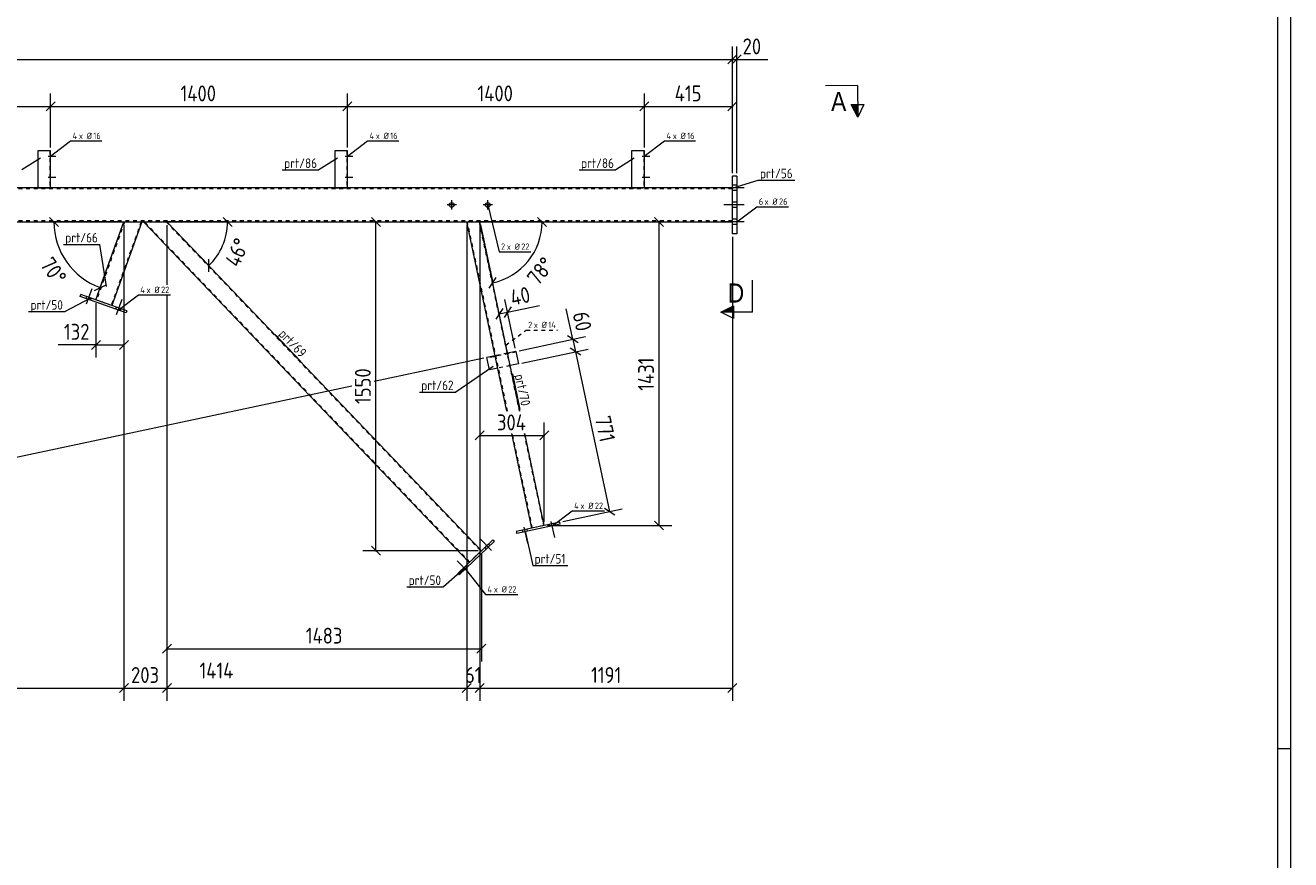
# Model space of a CAD drawing. Header units: millimetres. Extents: x 1 to 1188, y 1 to 840.
# Tile 6 of 7: x 790 to 1188, y 263 to 525. Entities that reach past the tile are written whole.
import ezdxf

# ---------------------------------------------------------------- set-up
doc = ezdxf.new("R2010")
doc.units = ezdxf.units.MM
doc.header["$LTSCALE"] = 0.6
doc.linetypes.add('XKITLINE00', pattern=[0])
doc.linetypes.add('XKITLINE02', pattern=[4, 2, -2])
for name, color, linetype, lineweight in [('Bolt', 7, 'Continuous', 0), ('BoltMark', 3, 'Continuous', 0), ('DrawingSheet', 5, 'Continuous', 0), ('Part', 2, 'Continuous', 0), ('PartMark', 3, 'Continuous', 0), ('Section', 6, 'Continuous', 0), ('Z-DIMENSIONS', 1, 'Continuous', 0)]:
    doc.layers.add(name, color=color, linetype=linetype, lineweight=lineweight)
doc.styles.add('ARIAL', font='ARIAL.TTF')
doc.styles.add('ISOCPEUR', font='ISOCPEUR.TTF')

msp = doc.modelspace()

# ---------------------------------------------------------------- hatches: boundary and pattern name
at = {"layer": 'Section'}
for points in [[(1051.87, 500.55), (1051.91, 496.55), (1049.87, 500.53)], [(1012.85, 435.3), (1008.85, 435.3), (1012.85, 437.3)]]:
    msp.add_hatch(color=6, dxfattribs=at).paths.add_polyline_path(points, flags=17)

# ---------------------------------------------------------------- linework, layer by layer
at = {"layer": 'Bolt', "color": 3, "linetype": 'XKITLINE00', "lineweight": 0}
for p, q in [((797.47, 484.32), (799.84, 484.32)), ((797.47, 484.32), (799.84, 484.32)), ((797.97, 484.86), (798.17, 484.86)), ((797.97, 484.86), (798.17, 484.86)), ((797.97, 483.79), (798.17, 483.79)), ((797.97, 483.79), (798.17, 483.79)), ((890.81, 484.32), (893.17, 484.32)), ((890.81, 484.32), (893.17, 484.32)), ((891.31, 484.86), (891.51, 484.86)), ((891.31, 484.86), (891.51, 484.86)), ((891.31, 483.79), (891.51, 483.79)), ((891.31, 483.79), (891.51, 483.79)), ((984.14, 484.32), (986.51, 484.32)), ((984.14, 484.32), (986.51, 484.32)), ((984.64, 484.86), (984.84, 484.86)), ((984.64, 484.86), (984.84, 484.86)), ((984.64, 483.79), (984.84, 483.79)), ((984.64, 483.79), (984.84, 483.79)), ((797.47, 477.66), (799.84, 477.66)), ((797.47, 477.66), (799.84, 477.66)), ((797.97, 478.19), (798.17, 478.19)), ((797.97, 478.19), (798.17, 478.19)), ((890.81, 477.66), (893.17, 477.66)), ((890.81, 477.66), (893.17, 477.66)), ((891.31, 478.19), (891.51, 478.19)), ((891.31, 478.19), (891.51, 478.19)), ((984.14, 477.66), (986.51, 477.66)), ((984.14, 477.66), (986.51, 477.66)), ((984.64, 478.19), (984.84, 478.19)), ((984.64, 478.19), (984.84, 478.19)), ((797.97, 477.12), (798.17, 477.12)), ((797.97, 477.12), (798.17, 477.12)), ((891.31, 477.12), (891.51, 477.12)), ((891.31, 477.12), (891.51, 477.12)), ((984.64, 477.12), (984.84, 477.12)), ((984.64, 477.12), (984.84, 477.12)), ((1016.18, 474.32), (1009.85, 474.32)), ((1016.18, 474.32), (1009.85, 474.32)), ((1013.85, 475.19), (1012.51, 475.19)), ((1013.85, 475.19), (1012.51, 475.19)), ((1013.85, 473.46), (1012.51, 473.46)), ((1013.85, 473.46), (1012.51, 473.46)), ((924.27, 467.53), (924.27, 470.46)), ((935.6, 467.53), (935.6, 470.46)), ((1013.85, 469.86), (1012.51, 469.86)), ((1013.85, 469.86), (1012.51, 469.86)), ((925.73, 468.99), (922.8, 468.99)), ((937.07, 468.99), (934.13, 468.99)), ((1016.18, 468.99), (1009.85, 468.99)), ((1016.18, 468.99), (1009.85, 468.99)), ((1013.85, 468.12), (1012.51, 468.12)), ((1013.85, 468.12), (1012.51, 468.12)), ((1016.18, 463.66), (1009.85, 463.66)), ((1016.18, 463.66), (1009.85, 463.66)), ((1013.85, 464.52), (1012.51, 464.52)), ((1013.85, 464.52), (1012.51, 464.52)), ((1013.85, 462.79), (1012.51, 462.79)), ((1013.85, 462.79), (1012.51, 462.79)), ((809.5, 437.89), (811.25, 442.75)), ((809.5, 437.89), (811.25, 442.75)), ((809.32, 439.55), (809.54, 440.18)), ((809.32, 439.55), (809.54, 440.18)), ((810.7, 439.06), (810.92, 439.68)), ((810.7, 439.06), (810.92, 439.68)), ((818.92, 434.51), (820.66, 439.38)), ((818.92, 434.51), (820.66, 439.38)), ((818.73, 436.17), (818.96, 436.8)), ((818.73, 436.17), (818.96, 436.8)), ((820.11, 435.68), (820.34, 436.31)), ((820.11, 435.68), (820.34, 436.31)), ((946.46, 366.76), (946.6, 366.11)), ((946.46, 366.76), (946.6, 366.11)), ((947, 367.73), (948.08, 362.67)), ((947, 367.73), (948.08, 362.67)), ((947.89, 367.07), (948.03, 366.41)), ((947.89, 367.07), (948.03, 366.41)), ((954.93, 368.56), (955.07, 367.91)), ((954.93, 368.56), (955.07, 367.91)), ((955.48, 369.53), (956.55, 364.48)), ((955.48, 369.53), (956.55, 364.48)), ((956.37, 368.87), (956.51, 368.22)), ((956.37, 368.87), (956.51, 368.22)), ((936.82, 360.36), (933.25, 364.09)), ((936.82, 360.36), (933.25, 364.09)), ((936.31, 361.95), (935.85, 362.43)), ((936.31, 361.95), (935.85, 362.43)), ((935.25, 360.94), (934.79, 361.42)), ((935.25, 360.94), (934.79, 361.42)), ((929.59, 353.45), (926.02, 357.18)), ((929.59, 353.45), (926.02, 357.18)), ((928.03, 354.02), (927.57, 354.51)), ((928.03, 354.02), (927.57, 354.51)), ((929.09, 355.04), (928.63, 355.52)), ((929.09, 355.04), (928.63, 355.52))]:
    msp.add_line(p, q, dxfattribs=at)
at = {"layer": 'Bolt', "color": 3, "linetype": 'XKITLINE02', "lineweight": 0}
for p, q in [((938.09, 420.88), (936.46, 428.54)), ((942, 421.71), (940.37, 429.38)), ((938.44, 421.47), (938.4, 421.66)), ((941.44, 422.1), (941.4, 422.3)), ((942.35, 422.3), (942.31, 422.49)), ((937.53, 421.27), (937.49, 421.47))]:
    msp.add_line(p, q, dxfattribs=at)
at = {"layer": 'Bolt', "color": 3, "linetype": 'XKITLINE00', "lineweight": 0}
for centre in [(924.27, 468.99), (935.6, 468.99)]:
    msp.add_circle(centre, 0.733, dxfattribs=at)
at = {"layer": 'BoltMark', "color": 4, "linetype": 'XKITLINE00', "lineweight": 0}
for p, q in [((798.14, 484.32), (804.5, 489.09)), ((804.5, 489.09), (814.29, 489.09)), ((891.47, 484.32), (897.84, 489.09)), ((897.84, 489.09), (907.63, 489.09)), ((984.81, 484.32), (991.17, 489.09)), ((991.17, 489.09), (1000.96, 489.09)), ((935.6, 468.99), (939.19, 454.27)), ((1013.85, 463.66), (1020.21, 468.42)), ((1020.21, 468.42), (1030.17, 468.42)), ((939.19, 454.27), (949.15, 454.27)), ((819.42, 435.93), (825.79, 440.69)), ((825.79, 440.69), (835.92, 440.69)), ((955.79, 368.06), (962.15, 372.83)), ((962.15, 372.83), (972.29, 372.83)), ((928.56, 354.53), (934.92, 346.57)), ((934.92, 346.57), (945.06, 346.57))]:
    msp.add_line(p, q, dxfattribs=at)
at = {"layer": 'BoltMark', "color": 4, "linetype": 'XKITLINE02', "lineweight": 0}
for p, q in [((941.32, 424.91), (947.69, 429.67)), ((947.69, 429.67), (957.48, 429.67))]:
    msp.add_line(p, q, dxfattribs=at)
at = {"layer": 'DrawingSheet', "color": 2, "linetype": 'XKITLINE00', "lineweight": 0}
for p, q in [((1188, 1), (1188, 840)), ((1188, 298), (1184, 298))]:
    msp.add_line(p, q, dxfattribs=at)
at = {"layer": 'DrawingSheet', "color": 3, "linetype": 'XKITLINE00', "lineweight": 0}
msp.add_line((1184, 5), (1184, 836), dxfattribs=at)
at = {"layer": 'Part', "color": 2, "linetype": 'XKITLINE00', "lineweight": 0}
for p, q in [((798.17, 485.99), (794.17, 485.99)), ((794.17, 485.99), (794.17, 474.32)), ((798.17, 474.32), (798.17, 485.99)), ((891.51, 485.99), (887.51, 485.99)), ((887.51, 485.99), (887.51, 474.32)), ((891.51, 474.32), (891.51, 485.99)), ((984.84, 485.99), (980.84, 485.99)), ((980.84, 485.99), (980.84, 474.32)), ((984.84, 474.32), (984.84, 485.99)), ((1012.51, 459.93), (1012.51, 477.99)), ((1013.85, 477.99), (1012.51, 477.99)), ((1013.85, 477.99), (1013.85, 459.93)), ((1012.51, 474.32), (313.68, 474.32)), ((625.05, 463.66), (1012.51, 463.66)), ((812.43, 439.14), (821.22, 463.66)), ((826.89, 463.66), (817.45, 437.34)), ((929.78, 356.63), (827.38, 463.66)), ((933.64, 360.31), (834.76, 463.66)), ((941.65, 404.13), (929, 463.66)), ((945.74, 404.13), (933.09, 463.66)), ((1013.85, 459.93), (1012.51, 459.93)), ((807.5, 440.2), (807.72, 440.83)), ((821.93, 435.03), (807.5, 440.2)), ((822.16, 435.65), (807.72, 440.83)), ((822.16, 435.65), (821.93, 435.03)), ((944.46, 422.95), (941.86, 422.4)), ((944.46, 422.95), (945.3, 419.04)), ((937.94, 421.57), (935.34, 421.01)), ((936.17, 417.1), (935.34, 421.01)), ((938.78, 417.65), (936.17, 417.1)), ((945.3, 419.04), (942.69, 418.48)), ((949.46, 367.4), (943.14, 397.13)), ((953.37, 368.23), (947.23, 397.13)), ((958.26, 369.27), (944.57, 366.36)), ((944.57, 366.36), (944.7, 365.71)), ((958.4, 368.62), (944.7, 365.71)), ((958.4, 368.62), (958.26, 369.27)), ((926.17, 353.17), (937.25, 363.77)), ((937.71, 363.29), (926.63, 352.69)), ((937.25, 363.77), (937.71, 363.29)), ((926.63, 352.69), (926.17, 353.17))]:
    msp.add_line(p, q, dxfattribs=at)
at = {"layer": 'Part', "color": 7, "linetype": 'XKITLINE02', "lineweight": 0}
for p, q in [((797.97, 485.99), (797.97, 474.32)), ((891.31, 485.99), (891.31, 474.32)), ((984.64, 485.99), (984.64, 474.32)), ((1012.51, 473.99), (313.68, 473.99)), ((794.17, 474.32), (798.17, 474.32)), ((794.17, 474.32), (794.17, 474.32)), ((794.17, 474.32), (794.17, 474.32)), ((794.17, 474.32), (794.17, 474.32)), ((794.17, 474.32), (794.17, 474.32)), ((798.17, 474.32), (798.17, 474.32)), ((798.17, 474.32), (798.17, 474.32)), ((887.51, 474.32), (891.51, 474.32)), ((887.51, 474.32), (887.51, 474.32)), ((887.51, 474.32), (887.51, 474.32)), ((887.51, 474.32), (887.51, 474.32)), ((887.51, 474.32), (887.51, 474.32)), ((891.51, 474.32), (891.51, 474.32)), ((891.51, 474.32), (891.51, 474.32)), ((980.84, 474.32), (984.84, 474.32)), ((980.84, 474.32), (980.84, 474.32)), ((980.84, 474.32), (980.84, 474.32)), ((980.84, 474.32), (980.84, 474.32)), ((980.84, 474.32), (980.84, 474.32)), ((984.84, 474.32), (984.84, 474.32)), ((984.84, 474.32), (984.84, 474.32)), ((1012.51, 463.66), (1012.51, 474.32)), ((1012.51, 463.99), (624.98, 463.99)), ((821.44, 463.66), (812.62, 439.08)), ((826.68, 463.66), (817.26, 437.41)), ((821.22, 463.66), (826.89, 463.66)), ((834.76, 463.66), (827.38, 463.66)), ((929.93, 356.76), (827.66, 463.66)), ((834.49, 463.66), (933.49, 360.17)), ((933.09, 463.66), (929, 463.66)), ((941.85, 404.13), (929.2, 463.66)), ((932.88, 463.66), (945.53, 404.13)), ((817.45, 437.34), (812.43, 439.14)), ((944.51, 422.76), (935.38, 420.82)), ((941.86, 422.4), (937.94, 421.57)), ((942.69, 418.48), (938.78, 417.65)), ((949.65, 367.44), (943.34, 397.13)), ((947.02, 397.13), (953.17, 368.19)), ((953.37, 368.23), (949.46, 367.4)), ((933.64, 360.31), (929.78, 356.63))]:
    msp.add_line(p, q, dxfattribs=at)
at = {"layer": 'PartMark', "color": 7, "linetype": 'XKITLINE00', "lineweight": 0}
for p, q in [((794.99, 483.64), (789.2, 479.98)), ((888.33, 483.64), (882.53, 479.98)), ((981.66, 483.64), (975.86, 479.98)), ((871.02, 479.98), (882.53, 479.98)), ((964.35, 479.98), (975.86, 479.98)), ((1012.8, 474.36), (1020.59, 476.76)), ((1020.59, 476.76), (1032.11, 476.76)), ((802.2, 456.58), (813.71, 456.58)), ((815.74, 443.36), (813.71, 456.58)), ((810.53, 439.62), (802.8, 435.45)), ((791.29, 435.45), (802.8, 435.45)), ((868.82, 428.21), (876.78, 419.89)), ((937.28, 418.25), (925.62, 410.18)), ((943.34, 415.92), (945.73, 404.66)), ((914.11, 410.18), (925.62, 410.18)), ((947.4, 366.45), (949.73, 355.66)), ((928.6, 355.02), (921.67, 348.92)), ((949.73, 355.66), (960.73, 355.66)), ((910.16, 348.92), (921.67, 348.92))]:
    msp.add_line(p, q, dxfattribs=at)
at = {"layer": 'Section', "color": 6, "linetype": 'XKITLINE00', "lineweight": 0}
for p, q in [((1051.81, 506.55), (1041.81, 506.45)), ((1051.81, 506.55), (1051.91, 496.55)), ((1049.87, 500.53), (1053.87, 500.57)), ((1051.91, 496.55), (1049.87, 500.53)), ((1053.87, 500.57), (1051.91, 496.55)), ((1018.85, 435.3), (1018.85, 445.3)), ((1008.85, 435.3), (1012.85, 437.3)), ((1012.85, 433.3), (1008.85, 435.3)), ((1018.85, 435.3), (1008.85, 435.3)), ((1012.85, 437.3), (1012.85, 433.3))]:
    msp.add_line(p, q, dxfattribs=at)
at = {"layer": 'Z-DIMENSIONS', "color": 7, "linetype": 'XKITLINE00', "lineweight": 0}
for p, q in [((1012.51, 478.99), (1012.51, 518.79)), ((1012.51, 478.99), (1012.51, 518.79)), ((1013.85, 478.99), (1013.85, 518.79)), ((231.55, 514.69), (1012.51, 514.69)), ((1013.93, 516.11), (1011.1, 513.28)), ((1013.93, 516.11), (1011.1, 513.28)), ((1015.26, 516.11), (1012.43, 513.28)), ((1012.51, 514.69), (1013.85, 514.69)), ((1013.85, 514.69), (1023.61, 514.69)), ((1013.85, 514.69), (1023.61, 514.69)), ((799.59, 501.34), (796.76, 498.51)), ((799.59, 501.34), (796.76, 498.51)), ((798.17, 486.99), (798.17, 504.02)), ((798.17, 486.99), (798.17, 504.02)), ((892.92, 501.34), (890.09, 498.51)), ((892.92, 501.34), (890.09, 498.51)), ((891.51, 486.99), (891.51, 504.02)), ((891.51, 486.99), (891.51, 504.02)), ((986.25, 501.34), (983.43, 498.51)), ((986.25, 501.34), (983.43, 498.51)), ((984.84, 486.99), (984.84, 504.02)), ((984.84, 486.99), (984.84, 504.02)), ((1013.93, 501.34), (1011.1, 498.51)), ((1012.51, 478.99), (1012.51, 504.02)), ((704.84, 499.92), (798.17, 499.92)), ((798.17, 499.92), (891.51, 499.92)), ((891.51, 499.92), (984.84, 499.92)), ((984.84, 499.92), (1012.51, 499.92)), ((797.84, 465.07), (800.67, 462.24)), ((820.22, 463.66), (799.26, 463.66)), ((799.26, 463.66), (821.22, 463.66)), ((813.81, 442.98), (821.22, 463.66)), ((821.22, 462.66), (821.22, 313.14)), ((821.22, 462.66), (821.22, 313.14)), ((821.22, 462.66), (821.22, 421)), ((853.81, 463.66), (834.76, 463.66)), ((847.93, 449.9), (834.76, 463.66)), ((834.76, 462.66), (834.76, 443.89)), ((834.76, 462.66), (834.76, 443.89)), ((834.76, 462.66), (834.76, 443.89)), ((835.76, 463.66), (853.81, 463.66)), ((855.22, 462.24), (852.39, 465.07)), ((894.59, 463.66), (904.45, 463.66)), ((899.03, 465.07), (901.86, 462.24)), ((900.45, 360.31), (900.45, 463.66)), ((929, 462.66), (929, 324.74)), ((929, 462.66), (929, 313.14)), ((952.68, 463.66), (933.09, 463.66)), ((937.16, 444.5), (933.09, 463.66)), ((933.09, 462.66), (933.09, 392.53)), ((933.09, 462.66), (933.09, 313.14)), ((933.09, 462.66), (933.09, 324.74)), ((933.29, 462.68), (937.16, 444.5)), ((954.09, 462.24), (951.26, 465.07)), ((967.99, 463.66), (993.45, 463.66)), ((988.03, 465.07), (990.86, 462.24)), ((989.45, 368.23), (989.45, 463.66)), ((1012.51, 458.93), (1012.51, 313.14)), ((847.88, 447.9), (847.97, 451.9)), ((936.07, 442.82), (938.25, 446.17)), ((812, 442.13), (815.62, 443.83)), ((812.43, 438.14), (812.43, 421)), ((834.76, 440.69), (834.76, 325.5)), ((834.76, 440.69), (834.76, 313.14)), ((834.76, 440.69), (834.76, 313.14)), ((941.65, 423.38), (938.38, 438.74)), ((944.26, 423.93), (940.99, 439.3)), ((940.32, 436.41), (938.15, 433.05)), ((939.23, 434.73), (941.84, 435.29)), ((942.93, 436.96), (940.75, 433.61)), ((941.84, 435.29), (951.82, 437.41)), ((941.84, 435.29), (951.82, 437.41)), ((962.32, 426.75), (960.29, 436.3)), ((962.32, 426.75), (960.29, 436.3)), ((813.84, 426.41), (811.02, 423.58)), ((822.64, 426.41), (819.81, 423.58)), ((945.44, 423.16), (966.33, 427.6)), ((964, 425.66), (960.64, 427.84)), ((962.32, 426.75), (963.15, 422.83)), ((812.43, 425), (800.52, 425)), ((812.43, 425), (800.52, 425)), ((812.43, 425), (821.22, 425)), ((946.27, 419.25), (967.16, 423.69)), ((946.27, 419.25), (967.16, 423.69)), ((964.83, 421.75), (961.47, 423.92)), ((964.83, 421.75), (961.47, 423.92)), ((963.15, 422.83), (973.83, 372.58)), ((934.36, 420.8), (899.85, 413.47)), ((892.85, 411.98), (635.79, 357.34)), ((934.5, 397.94), (931.67, 395.11)), ((954.78, 397.94), (951.96, 395.11)), ((953.37, 369.23), (953.37, 400.63)), ((933.09, 396.53), (953.37, 396.53)), ((959.24, 369.48), (977.84, 373.43)), ((975.51, 371.49), (972.29, 373.58)), ((954.37, 368.23), (993.45, 368.23)), ((988.03, 369.64), (990.86, 366.82)), ((932.64, 360.31), (896.35, 360.31)), ((899.03, 361.73), (901.86, 358.9)), ((933.64, 359.31), (933.64, 325.5)), ((836.18, 330.91), (833.35, 328.08)), ((935.05, 330.91), (932.22, 328.08)), ((834.76, 329.5), (933.64, 329.5)), ((822.64, 318.55), (819.81, 315.72)), ((822.48, 318.4), (819.81, 315.72)), ((836.18, 318.55), (833.35, 315.72)), ((836.18, 318.55), (833.35, 315.72)), ((930.41, 318.55), (927.58, 315.72)), ((934.5, 318.55), (931.67, 315.72)), ((1013.93, 318.55), (1011.1, 315.72)), ((725.21, 317.14), (821.22, 317.14)), ((821.22, 317.14), (834.76, 317.14)), ((834.76, 317.14), (929, 317.14)), ((929.6, 317.74), (927.58, 315.72)), ((929, 317.74), (929, 313.14)), ((929, 317.14), (933.09, 317.14)), ((933.69, 317.74), (931.67, 315.72)), ((933.09, 317.74), (933.09, 313.14)), ((933.09, 317.14), (1012.51, 317.14))]:
    msp.add_line(p, q, dxfattribs=at)
for centre, radius, start, end in [((821.22, 463.66), 21.97, 180, 250.2661), ((834.76, 463.66), 19.04, 313.7332, 360), ((933.09, 463.66), 19.59, 281.9996, 360)]:
    msp.add_arc(centre, radius, start, end, dxfattribs=at)
at = {"layer": 'Z-DIMENSIONS', "color": 3}
for p in [(1012.51, 514.69), (1012.51, 514.69), (1013.85, 514.69), (798.17, 499.92), (798.17, 499.92), (891.51, 499.92), (891.51, 499.92), (984.84, 499.92), (984.84, 499.92), (1012.51, 499.92), (900.45, 463.66), (989.45, 463.66), (939.23, 434.73), (941.84, 435.29), (962.32, 426.75), (812.43, 425), (821.22, 425), (963.15, 422.83), (963.15, 422.83), (933.09, 396.53), (953.37, 396.53), (973.83, 372.58), (989.45, 368.23), (900.45, 360.31), (834.76, 329.5), (933.64, 329.5), (821.22, 317.14), (821.22, 317.14), (834.76, 317.14), (834.76, 317.14), (929, 317.14), (929, 317.14), (933.09, 317.14), (933.09, 317.14), (1012.51, 317.14)]:
    msp.add_point(p, dxfattribs=at)
at = {"layer": 'Z-DIMENSIONS', "color": 7}
for p in [(799.26, 463.66), (853.81, 463.66), (952.68, 463.66), (847.93, 449.9), (813.81, 442.98), (937.16, 444.5)]:
    msp.add_point(p, dxfattribs=at)

# ---------------------------------------------------------------- texts
at = {"layer": 'BoltMark', "color": 4, "style": 'ISOCPEUR', "width": 0.85}
for s, p in [('4', (805.1, 489.69)), ('x Ø', (807.08, 489.69)), ('16', (811.63, 489.69)), ('4', (898.44, 489.69)), ('x Ø', (900.41, 489.69)), ('16', (904.96, 489.69)), ('4', (991.77, 489.69)), ('x Ø', (993.75, 489.69)), ('16', (998.3, 489.69)), ('6', (1020.81, 469.02)), ('x Ø', (1022.61, 469.02)), ('26', (1027.17, 469.02)), ('2', (939.79, 454.87)), ('x Ø', (941.59, 454.87)), ('22', (946.14, 454.87)), ('4', (826.39, 441.29)), ('x Ø', (828.36, 441.29)), ('22', (832.91, 441.29)), ('2', (948.29, 430.27)), ('x Ø', (950.09, 430.27)), ('14', (954.64, 430.27)), ('4', (962.75, 373.43)), ('x Ø', (964.73, 373.43)), ('22', (969.28, 373.43)), ('4', (935.52, 347.17)), ('x Ø', (937.5, 347.17)), ('22', (942.05, 347.17))]:
    msp.add_text(s, height=2, dxfattribs=at).set_placement(p)
at = {"layer": 'PartMark', "color": 3, "style": 'ISOCPEUR', "width": 0.85}
for s, p in [('prt/86', (871.62, 480.58)), ('prt/86', (964.95, 480.58)), ('prt/56', (1021.19, 477.36)), ('prt/66', (802.8, 457.18)), ('prt/50', (791.89, 436.05)), ('prt/62', (914.71, 410.78)), ('prt/51', (950.33, 356.26)), ('prt/50', (910.76, 349.52))]:
    msp.add_text(s, height=3, dxfattribs=at).set_placement(p)
for s, rotation, p in [('prt/69', -46.2663, (869.67, 428.19)), ('prt/70', -78.0025, (944.05, 415.46))]:
    msp.add_text(s, height=3, rotation=rotation, dxfattribs=at).set_placement(p)
at = {"layer": 'Section', "color": 6, "style": 'ARIAL', "width": 0.85}
msp.add_text('A', height=6, rotation=0.5672, dxfattribs=at).set_placement((1043.55, 498.47))
msp.add_text('D', height=6, dxfattribs=at).set_placement((1011.07, 438.3))
at = {"layer": 'Z-DIMENSIONS', "color": 3, "style": 'ISOCPEUR', "width": 0.85}
for s, p in [('20', (1015.72, 516.29)), ('1400', (839.04, 501.52)), ('1400', (932.37, 501.52)), ('415', (994.38, 501.52)), ('132', (802.39, 426.6)), ('304', (938.5, 398.13)), ('1483', (878.4, 331.1)), ('203', (823.48, 318.74)), ('1414', (844.99, 320.16)), ('61', (928.46, 318.74)), ('1191', (968.07, 318.74))]:
    msp.add_text(s, height=5, dxfattribs=at).set_placement(p)
for s, rotation, p in [('46°', 66.8642, (857.4, 449.08)), ('70°', -54.8664, (794.65, 450.21)), ('78°', 50.999, (951.43, 443.27)), ('40', 11.9977, (943.34, 437.24)), ('60', -78.0025, (962.24, 434.8)), ('1431', 90.0002, (987.85, 410.57)), ('1550', 90.0002, (898.85, 406.4)), ('771', -78.0025, (969.21, 402.03))]:
    msp.add_text(s, height=5, rotation=rotation, dxfattribs=at).set_placement(p)

doc.saveas('drawing.dxf')
